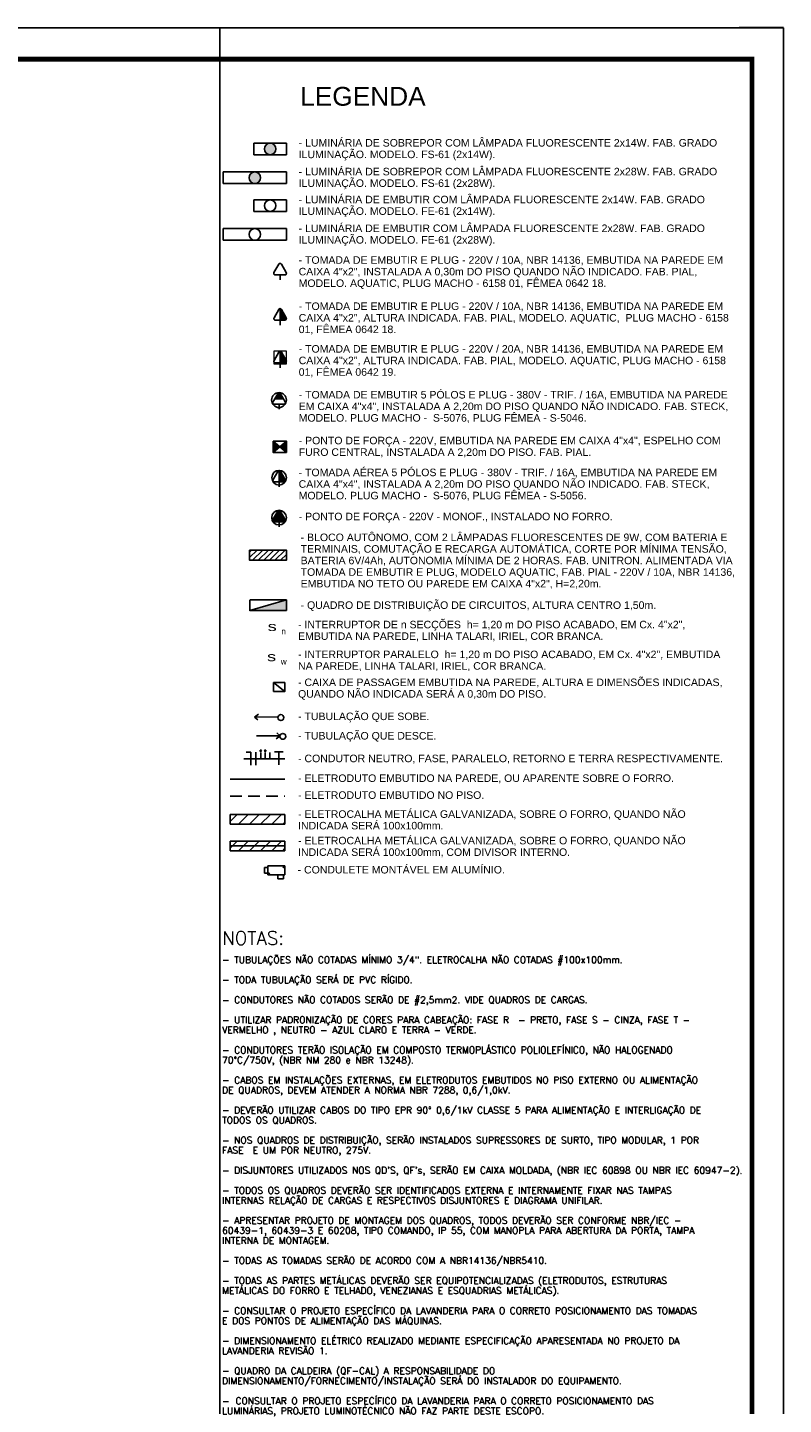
# Model space of a CAD drawing. Extents: x -21.9 to 51.8, y -25 to 17.
# Tile 53 of 53: x 39.7 to 51.8, y -5 to 17. Entities that reach past the tile are written whole.
import ezdxf
from ezdxf.enums import TextEntityAlignment as Align

# ---------------------------------------------------------------- set-up
doc = ezdxf.new("R2010")
doc.units = 0
doc.header["$MEASUREMENT"] = 0
doc.linetypes.add('HIDDEN', pattern=[0.375, 0.25, -0.125])
doc.linetypes.add('HIDDEN2', pattern=[0.1875, 0.125, -0.0625])
for name, color, linetype in [('calha', 150, 'Continuous'), ('CIRCUITOS', 2, 'Continuous'), ('CONDULETES', 4, 'Continuous'), ('ILUMINACAO', 1, 'Continuous'), ('LINHA', 40, 'Continuous'), ('PAREDES', 8, 'Continuous'), ('PRANCHA', 8, 'Continuous'), ('QUADRO_DE_CIRCUITOS', 1, 'Continuous'), ('QUADROS DE CARGA', 7, 'Continuous'), ('TOMADAS_ENERGIA', 1, 'Continuous'), ('TOMADAS_GERAIS', 1, 'Continuous'), ('TUB_ELETRICA', 5, 'Continuous')]:
    doc.layers.add(name, color=color, linetype=linetype)
doc.styles.add('ARIAL', font='arial.ttf')
doc.styles.add('ROMANS', font='romans')
doc.styles.add('TXT', font='txt')

# ---------------------------------------------------------------- blocks, each defined once
blk = doc.blocks.new('1-50 A0 FGR')
at = {"layer": 'PRANCHA'}
for p, q in [((3692.67, 59.449), (3632.52, 59.449)), ((3683.678, 58.949), (3683.678, 59.449)), ((3692.67, 59.454), (3691.963, 59.454)), ((3692.67, 17.449), (3692.67, 59.449))]:
    blk.add_line(p, q, dxfattribs=at)
at = {"layer": 'PRANCHA', "const_width": 0.075}
blk.add_lwpolyline([(3633.77, 58.949), (3633.77, 17.949), (3692.17, 17.949), (3692.17, 58.949), (3633.77, 58.949)], dxfattribs=at)
blk = doc.blocks.new('TE3ALT07')
blk.add_hatch(color=256).paths.add_polyline_path([(-1.13, 2.79), (1.13, 2.79), (0.35, 4.14, 0.624289), (-0.35, 4.14)])
for p, q in [((-1.62, 1.95), (-0.35, 4.14)), ((0.35, 4.14), (1.63, 1.92)), ((-1.3, 1.32), (1.28, 1.32)), ((-1.13, 2.79), (1.13, 2.79)), ((0, 0), (0, 1.32))]:
    blk.add_line(p, q)
blk.add_circle((0, 2.45), 1.98)
for centre, start, end in [((0, 3.97), 26.0479, 153.9521), ((-1.3, 1.71), 143.1332, 270.777), ((1.3, 1.71), 267.1811, 32.5689)]:
    blk.add_arc(centre, 0.393, start, end)
at = {"style": 'ROMANS', "flags": 8}
for tag, p in [('020', (-5.06, 1.95)), ('001', (3.97, 2.02))]:
    blk.add_attdef(tag, text='', height=1.6, dxfattribs=at).set_placement(p, align=Align.MIDDLE_CENTER)
blk = doc.blocks.new('Apwr_temed02')
for p, q in [((-1.62, 1.95), (-0.35, 4.14)), ((0, 1.32), (0, 4.36)), ((0.35, 4.14), (1.63, 1.92)), ((-1.3, 1.32), (1.28, 1.32)), ((0, 0), (0, 1.32))]:
    blk.add_line(p, q)
for centre, start, end in [((0, 3.97), 26.0479, 153.9521), ((-1.3, 1.71), 143.1332, 270.777), ((1.3, 1.71), 267.1811, 32.5689)]:
    blk.add_arc(centre, 0.393, start, end)
at = {"linetype": 'Continuous'}
for points in [[(0, 4.36), (1.63, 1.92), (0.21, 4.3)], [(1.63, 1.92), (0, 4.36), (1.69, 1.72)], [(0, 1.32), (1.69, 1.72), (0, 4.36)], [(0.35, 4.14), (0.21, 4.3), (1.63, 1.92)], [(1.69, 1.72), (0, 1.32), (1.64, 1.52)], [(1.28, 1.32), (1.64, 1.52), (0, 1.32)], [(1.64, 1.52), (1.28, 1.32), (1.49, 1.37)]]:
    blk.add_solid(points, dxfattribs=at)
at = {"style": 'ROMANS', "flags": 8}
for tag, p in [('020', (-4.96, 2.19)), ('001', (3.39, 2.17))]:
    blk.add_attdef(tag, text='', height=1.6, dxfattribs=at).set_placement(p, align=Align.MIDDLE_CENTER)
blk = doc.blocks.new('TEBAI01')
for p, q in [((-1.62, 1.95), (-0.35, 4.14)), ((0.35, 4.14), (1.63, 1.92)), ((-1.3, 1.32), (1.28, 1.32)), ((0, 0), (0, 1.32))]:
    blk.add_line(p, q)
for centre, start, end in [((0, 3.97), 26.0479, 153.9521), ((-1.3, 1.71), 143.1332, 270.777), ((1.3, 1.71), 267.1811, 32.5689)]:
    blk.add_arc(centre, 0.393, start, end)
at = {"style": 'ROMANS', "flags": 8}
for tag, p in [('020', (-5.03, 2.2)), ('001', (3.56, 2.23))]:
    blk.add_attdef(tag, text='', height=1.6, dxfattribs=at).set_placement(p, align=Align.MIDDLE_CENTER)
blk = doc.blocks.new('TE3MED06')
for p, q in [((-1.62, 1.95), (-0.35, 4.14)), ((0, 1.32), (0, 4.36)), ((0.35, 4.14), (1.63, 1.92)), ((-1.3, 1.32), (1.28, 1.32)), ((0, 0), (0, 1.32))]:
    blk.add_line(p, q)
blk.add_circle((-0.01, 2.44), 1.98)
for centre, start, end in [((0, 3.97), 26.0479, 153.9521), ((-1.3, 1.71), 143.1332, 270.777), ((1.3, 1.71), 267.1811, 32.5689)]:
    blk.add_arc(centre, 0.393, start, end)
at = {"linetype": 'Continuous'}
for points in [[(0, 4.36), (1.63, 1.92), (0.21, 4.3)], [(1.63, 1.92), (0, 4.36), (1.69, 1.72)], [(0, 1.32), (1.69, 1.72), (0, 4.36)], [(0.35, 4.14), (0.21, 4.3), (1.63, 1.92)], [(1.69, 1.72), (0, 1.32), (1.64, 1.52)], [(1.28, 1.32), (1.64, 1.52), (0, 1.32)], [(1.64, 1.52), (1.28, 1.32), (1.49, 1.37)]]:
    blk.add_solid(points, dxfattribs=at)
at = {"style": 'ROMANS', "flags": 8}
for tag, p in [('020', (-5.08, 2.06)), ('001', (3.71, 2.06))]:
    blk.add_attdef(tag, text='', height=1.6, dxfattribs=at).set_placement(p, align=Align.MIDDLE_CENTER)
blk = doc.blocks.new('TE3BAI05')
for p, q in [((-1.61, 1.95), (-0.35, 4.14)), ((0.36, 4.14), (1.64, 1.92)), ((-1.29, 1.32), (1.29, 1.32)), ((0, 1.32), (0, 0))]:
    blk.add_line(p, q)
blk.add_circle((-0.01, 2.44), 1.98)
for centre, start, end in [((0.01, 3.97), 26.0479, 153.9521), ((-1.29, 1.71), 143.1332, 270.777), ((1.31, 1.71), 267.1811, 32.5689)]:
    blk.add_arc(centre, 0.393, start, end)
at = {"style": 'ROMANS', "flags": 8}
for tag, p in [('020', (-5.21, 2.11)), ('001', (3.86, 2.07))]:
    blk.add_attdef(tag, text='', height=1.6, dxfattribs=at).set_placement(p, align=Align.MIDDLE_CENTER)
blk = doc.blocks.new('LF4X408')
for p, q in [((-630, 115), (630, 115)), ((-630, -115), (-630, 115)), ((630, 115), (630, -115)), ((630, -115), (-630, -115))]:
    blk.add_line(p, q)
blk.add_circle((0, 0), 115)
at = {"style": 'ROMANS', "flags": 8}
for tag, p in [('009', (591, 199)), ('001', (-624, -200))]:
    blk.add_attdef(tag, text='', height=80, dxfattribs=at).set_placement(p, align=Align.MIDDLE_CENTER)
blk.add_attdef('020', text='', height=80, dxfattribs=at).set_placement((566, -164), align=Align.TOP_LEFT)
blk = doc.blocks.new('LF4X206')
for p, q in [((-325, 115), (325, 115)), ((-325, -115), (-325, 115)), ((325, 115), (325, -115)), ((325, -115), (-325, -115))]:
    blk.add_line(p, q)
blk.add_circle((0, 0), 115)
at = {"style": 'ROMANS', "flags": 8}
for tag, p in [('009', (293, 197)), ('001', (-316, -198))]:
    blk.add_attdef(tag, text='', height=80, dxfattribs=at).set_placement(p, align=Align.MIDDLE_CENTER)
blk.add_attdef('020', text='', height=80, dxfattribs=at).set_placement((261, -155), align=Align.TOP_LEFT)
blk = doc.blocks.new('Apwr_dettud02')
for p, q in [((-5.34, 3.97), (-0.5, 0.54)), ((-0.45, 0.5), (-1.72, 0.5)), ((-0.45, 0.5), (-0.76, 1.61))]:
    blk.add_line(p, q)
blk.add_circle((0, 0), 0.745)
blk = doc.blocks.new('Apwr_dettus03')
for p, q in [((-5.38, 4.01), (-5.07, 2.9)), ((-5.38, 4.01), (-4.11, 4.01)), ((-0.5, 0.54), (-5.34, 3.97))]:
    blk.add_line(p, q)
blk.add_circle((0, 0), 0.745)

msp = doc.modelspace()

# ---------------------------------------------------------------- hatches: boundary and pattern name
at = {"layer": 'ILUMINACAO'}
h = msp.add_hatch(color=256, dxfattribs=at)
edge = h.paths.add_edge_path()
edge.add_line((43.358, 15.145), (43.878, 15.145))
edge = h.paths.add_edge_path()
edge.add_line((43.878, 15.145), (43.878, 14.961))
edge = h.paths.add_edge_path()
edge.add_line((43.878, 14.961), (43.358, 14.961))
edge = h.paths.add_edge_path()
edge.add_line((43.358, 14.961), (43.358, 15.145))
edge = h.paths.add_edge_path()
edge.add_arc((43.618, 15.053), 0.092, 0, 360)
h = msp.add_hatch(color=256, dxfattribs=at)
edge = h.paths.add_edge_path()
edge.add_line((42.87, 14.686), (43.878, 14.686))
edge = h.paths.add_edge_path()
edge.add_line((43.878, 14.686), (43.878, 14.502))
edge = h.paths.add_edge_path()
edge.add_line((43.878, 14.502), (42.87, 14.502))
edge = h.paths.add_edge_path()
edge.add_line((42.87, 14.502), (42.87, 14.686))
edge = h.paths.add_edge_path()
edge.add_arc((43.374, 14.594), 0.092, 0, 360)
h = msp.add_hatch(dxfattribs=at)
h.set_pattern_fill('ANSI31', color=256, scale=0.019945, style=0)
h.set_pattern_definition([(45, (-457.68011, -228.24966), (-0.04477783, 0.04477783), [])])
h.paths.add_polyline_path([(43.878, 8.488), (43.878, 8.651), (43.289, 8.651), (43.289, 8.488)])
at = {"layer": 'TOMADAS_ENERGIA'}
h = msp.add_hatch(color=256, dxfattribs=at)
h.paths.add_polyline_path([(43.878, 10.389), (43.771, 10.299), (43.878, 10.209)])
h.paths.add_polyline_path([(43.771, 10.299), (43.665, 10.389), (43.665, 10.209)])
at = {"layer": 'TOMADAS_ENERGIA', "lineweight": 5}
msp.add_hatch(color=256, dxfattribs=at).paths.add_polyline_path([(43.78, 9.27, 0.624289), (43.738, 9.27), (43.662, 9.139, 0.609132), (43.682, 9.103), (43.836, 9.103, 0.62271), (43.855, 9.14)])
at = {"layer": 'TUB_ELETRICA', "linetype": 'Continuous'}
h = msp.add_hatch(dxfattribs=at)
h.set_pattern_fill('ANSI31', color=150, style=0)
h.set_pattern_definition([(45, (0.8509, 7.26916), (-0.08838835, 0.08838835), [])])
h.paths.add_polyline_path([(43.853, 4.275), (43.853, 4.431), (42.977, 4.431), (42.977, 4.275)])
h = msp.add_hatch(dxfattribs=at)
h.set_pattern_fill('ANSI31', color=150, style=0)
h.set_pattern_definition([(45, (0.8509, 6.8456), (-0.08838835, 0.08838835), [])])
h.paths.add_polyline_path([(43.853, 3.852), (43.853, 4.007), (42.977, 4.007), (42.977, 3.852)])

# ---------------------------------------------------------------- linework, layer by layer
at = {"layer": 'calha'}
for p, q in [((42.977, 4.431), (42.977, 4.275)), ((43.853, 4.431), (43.853, 4.275)), ((42.977, 4.007), (42.977, 3.852)), ((43.853, 4.007), (43.853, 3.852))]:
    msp.add_line(p, q, dxfattribs=at)
at = {"layer": 'CIRCUITOS'}
for p, q in [((43.31, 5.423), (43.233, 5.423)), ((43.31, 5.423), (43.31, 5.22)), ((43.389, 5.423), (43.389, 5.22)), ((43.468, 5.422), (43.468, 5.321)), ((43.54, 5.422), (43.54, 5.321)), ((43.613, 5.422), (43.613, 5.321)), ((43.686, 5.43), (43.823, 5.43)), ((43.757, 5.43), (43.757, 5.224))]:
    msp.add_line(p, q, dxfattribs=at)
at = {"layer": 'CONDULETES'}
for p, q in [((43.583, 3.582), (43.525, 3.582)), ((43.525, 3.582), (43.525, 3.494)), ((43.583, 3.611), (43.853, 3.611)), ((43.583, 3.465), (43.583, 3.611)), ((43.836, 3.584), (43.836, 3.605)), ((43.853, 3.611), (43.853, 3.465)), ((43.525, 3.494), (43.583, 3.494)), ((43.583, 3.465), (43.853, 3.465)), ((43.6, 3.471), (43.6, 3.492)), ((43.741, 3.465), (43.741, 3.406)), ((43.741, 3.406), (43.829, 3.406)), ((43.829, 3.406), (43.829, 3.465))]:
    msp.add_line(p, q, dxfattribs=at)
for centre in [(43.836, 3.594), (43.6, 3.481)]:
    msp.add_circle(centre, 0.0107, dxfattribs=at)
at = {"layer": 'ILUMINACAO'}
msp.add_lwpolyline([(43.289, 8.651), (43.289, 8.488), (43.878, 8.488), (43.878, 8.651)], close=True, dxfattribs=at)
at = {"layer": 'LINHA'}
msp.add_line((43.853, 5.321), (43.199, 5.319), dxfattribs=at)
for centre in [(43.468, 5.448), (43.54, 5.448)]:
    msp.add_circle(centre, 0.0111, dxfattribs=at)
at = {"layer": 'PAREDES'}
msp.add_line((42.816, 16.487), (42.816, -7.778), dxfattribs=at)
at = {"layer": 'QUADROS DE CARGA', "color": 1}
for p, q in [((43.292, 7.857), (43.878, 7.857)), ((43.292, 7.684), (43.878, 7.855)), ((43.292, 7.682), (43.292, 7.853)), ((43.878, 7.855), (43.878, 7.684)), ((43.878, 7.684), (43.292, 7.684))]:
    msp.add_line(p, q, dxfattribs=at)
msp.add_solid([(43.292, 7.684), (43.878, 7.855), (43.878, 7.684)], dxfattribs=at)
at = {"layer": 'TOMADAS_ENERGIA'}
for p, q in [((43.665, 10.209), (43.878, 10.389)), ((43.665, 10.389), (43.878, 10.209)), ((43.671, 6.535), (43.853, 6.396))]:
    msp.add_line(p, q, dxfattribs=at)
at = {"layer": 'TOMADAS_ENERGIA', "lineweight": 5}
msp.add_lwpolyline([(43.878, 11.625), (43.878, 11.824), (43.674, 11.824), (43.674, 11.625)], close=True, dxfattribs=at)
at = {"layer": 'TOMADAS_ENERGIA'}
for points in [[(43.665, 10.389), (43.878, 10.389), (43.878, 10.209), (43.665, 10.209)], [(43.853, 6.535), (43.671, 6.535), (43.671, 6.396), (43.853, 6.396)]]:
    msp.add_lwpolyline(points, close=True, dxfattribs=at)
at = {"layer": 'TUB_ELETRICA'}
msp.add_line((42.977, 4.994), (43.853, 4.994), dxfattribs=at)
at = {"layer": 'TUB_ELETRICA', "linetype": 'HIDDEN2', "ltscale": 1.5}
msp.add_line((42.977, 4.723), (43.853, 4.723), dxfattribs=at)
at = {"layer": 'TUB_ELETRICA', "color": 150, "linetype": 'Continuous'}
for p, q in [((42.977, 4.431), (43.853, 4.431)), ((42.977, 4.275), (43.853, 4.275)), ((42.977, 4.007), (43.853, 4.007)), ((42.977, 3.93), (43.853, 3.93)), ((42.977, 3.852), (43.853, 3.852))]:
    msp.add_line(p, q, dxfattribs=at)

# ---------------------------------------------------------------- block references
msp.add_blockref('1-50 A0 FGR', (-3640.863, -42.463))
at = {"layer": 'ILUMINACAO'}
for name, p, xscale, yscale, zscale in [('LF4X206', (43.618, 15.053), 0.0008000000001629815, 0.0008000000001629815, 0.0008000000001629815), ('LF4X408', (43.374, 14.594), 0.0008000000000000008, 0.0008000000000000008, 0.0008000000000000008), ('LF4X206', (43.618, 14.148), 0.0008000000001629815, 0.0008000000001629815, 0.0008000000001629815), ('LF4X408', (43.374, 13.689), 0.0008000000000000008, 0.0008000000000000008, 0.0008000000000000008)]:
    msp.add_blockref(name, p, dxfattribs=dict(at, xscale=xscale, yscale=yscale, zscale=zscale))
at = {"layer": 'QUADRO_DE_CIRCUITOS'}
for name, p, xscale, yscale, zscale, rotation in [('Apwr_dettus03', (43.789, 5.977), 0.06300000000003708, 0.06300000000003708, 0.06300000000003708, 35.49695122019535), ('Apwr_dettud02', (43.82, 5.677), 0.0629999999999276, 0.0629999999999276, 0.0629999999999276, 35.46282400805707)]:
    msp.add_blockref(name, p, dxfattribs=dict(at, xscale=xscale, yscale=yscale, zscale=zscale, rotation=rotation))
at = {"layer": 'TOMADAS_ENERGIA'}
for name, p, xscale, yscale, zscale in [('TEBAI01', (43.776, 12.964), -0.06000000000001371, 0.06000000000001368, 0.06), ('TE3ALT07', (43.759, 10.898), -0.05999999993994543, 0.05999999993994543, 0.05999999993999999)]:
    msp.add_blockref(name, p, dxfattribs=dict(at, xscale=xscale, yscale=yscale, zscale=zscale))
at = {"layer": 'TOMADAS_ENERGIA', "lineweight": 5}
for name, p, xscale, yscale, zscale in [('Apwr_temed02', (43.776, 12.243), 0.05995222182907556, 0.05995222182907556, 0.05995222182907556), ('Apwr_temed02', (43.776, 11.562), 0.05995222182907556, 0.05995222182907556, 0.05995222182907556), ('TE3BAI05', (43.759, 9.024), -0.05942814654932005, 0.05942814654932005, 0.05942814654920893)]:
    msp.add_blockref(name, p, dxfattribs=dict(at, xscale=xscale, yscale=yscale, zscale=zscale))
at = {"layer": 'TOMADAS_GERAIS', "xscale": 0.05925294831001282, "yscale": 0.05925294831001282, "zscale": 0.05925294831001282}
msp.add_blockref('TE3MED06', (43.761, 9.661), dxfattribs=at)

# ---------------------------------------------------------------- texts
at = {"layer": 'CIRCUITOS', "color": 7, "insert": (42.851, 2.565), "char_height": 0.053333, "width": 8.3544, "attachment_point": 1, "line_spacing_factor": 0.9, "style": 'ROMANS'}
msp.add_mtext('{\\H4x;NOTAS:\\P}\\P{\\H2x;- TUBULAÇÕES NÃO COTADAS MÍNIMO 3/4". ELETROCALHA NÃO COTADAS #100x100mm.\\P\\P- TODA TUBULAÇÃO SERÁ DE PVC RÍGIDO. \\P\\P- CONDUTORES NÃO COTADOS SERÃO DE #2,5mm2. VIDE QUADROS DE CARGAS.\\P\\P- UTILIZAR PADRONIZAÇÃO DE CORES PARA CABEAÇÃO: FASE R  - PRETO, FASE S - CINZA, FASE T - VERMELHO , NEUTRO - AZUL CLARO E TERRA - VERDE.\\P\\P- CONDUTORES TERÃO ISOLAÇÃO EM COMPOSTO TERMOPLÁSTICO POLIOLEFÍNICO, NÃO HALOGENADO 70°C/750V, (NBR NM 280 e NBR 13248).\\P\\P- CABOS EM INSTALAÇÕES EXTERNAS, EM ELETRODUTOS EMBUTIDOS NO PISO EXTERNO OU ALIMENTAÇÃO DE QUADROS, DEVEM ATENDER A NORMA NBR 7288, 0,6/1,0kV.\\P\\P- DEVERÃO UTILIZAR CABOS DO TIPO EPR 90%%D 0,6/1kV CLASSE 5 PARA ALIMENTAÇÃO E INTERLIGAÇÃO DE TODOS OS QUADROS.\\P\\P- NOS QUADROS DE DISTRIBUIÇÃO, SERÃO INSTALADOS SUPRESSORES DE SURTO, TIPO MODULAR, 1 POR FASE  E UM POR NEUTRO, 275V.\\P\\P- DISJUNTORES UTILIZADOS NOS QD\'S, QF\'s, SERÃO EM CAIXA MOLDADA, (NBR IEC 60898 OU NBR IEC 60947-2).\\P\\P- TODOS OS QUADROS DEVERÃO SER IDENTIFICADOS EXTERNA E INTERNAMENTE FIXAR NAS TAMPAS INTERNAS RELAÇÃO DE CARGAS E RESPECTIVOS DISJUNTORES E DIAGRAMA UNIFILAR.\\P\\P- APRESENTAR PROJETO DE MONTAGEM DOS QUADROS, TODOS DEVERÃO SER CONFORME NBR/IEC - 60439-1, 60439-3 E 60208, TIPO COMANDO, IP 55, COM MANOPLA PARA ABERTURA DA PORTA, TAMPA INTERNA DE MONTAGEM. \\P\\P- TODAS AS TOMADAS SERÃO DE ACORDO COM A NBR14136/NBR5410. \\P\\P- TODAS AS PARTES METÁLICAS DEVERÃO SER EQUIPOTENCIALIZADAS (ELETRODUTOS, ESTRUTURAS METÁLICAS DO FORRO E TELHADO, VENEZIANAS E ESQUADRIAS METÁLICAS).\\P\\P- CONSULTAR O PROJETO ESPECÍFICO DA LAVANDERIA PARA O CORRETO POSICIONAMENTO DAS TOMADAS E DOS PONTOS DE ALIMENTAÇÃO DAS MÁQUINAS.\\P\\P- DIMENSIONAMENTO ELÉTRICO REALIZADO MEDIANTE ESPECIFICAÇÃO APARESENTADA NO PROJETO DA LAVANDERIA REVISÃO 1.\\P\\P- QUADRO DA CALDEIRA (QF-CAL) A RESPONSABILIDADE DO DIMENSIONAMENTO/FORNECIMENTO/INSTALAÇÃO SERÁ DO INSTALADOR DO EQUIPAMENTO.\\P\\P-^ICONSULTAR O PROJETO ESPECÍFICO DA LAVANDERIA PARA O CORRETO POSICIONAMENTO DAS LUMINÁRIAS, PROJETO LUMINOTÉCNICO NÃO FAZ PARTE DESTE ESCOPO.}', dxfattribs=at)
at = {"layer": 'QUADROS DE CARGA', "color": 1, "style": 'TXT', "width": 1.5}
for p in [(43.577, 7.359), (43.567, 6.877)]:
    msp.add_text('s', height=0.146, dxfattribs=at).set_placement(p)
at = {"layer": 'QUADROS DE CARGA', "color": 1, "linetype": 'HIDDEN', "style": 'TXT'}
for s, p in [('n', (43.796, 7.305)), ('w', (43.787, 6.823))]:
    msp.add_text(s, height=0.0977, dxfattribs=at).set_placement(p)
at = {"layer": 'QUADROS DE CARGA', "color": 7, "lineweight": 5, "style": 'ARIAL'}
msp.add_text('- CONDULETE MONTÁVEL EM ALUMÍNIO.', height=0.12, dxfattribs=at).set_placement((44.056, 3.489))
at = {"layer": 'QUADROS DE CARGA', "color": 7, "lineweight": 5, "width": 6.9459, "attachment_point": 1, "line_spacing_factor": 0.923077, "style": 'ARIAL'}
for s, insert, char_height in [('LEGENDA', (44.096, 16.043), 0.3), ('- LUMINÁRIA DE SOBREPOR COM LÂMPADA FLUORESCENTE 2x14W. FAB. GRADO ILUMINAÇÃO. MODELO. FS-61 (2x14W).', (44.072, 15.211), 0.12), ('- LUMINÁRIA DE SOBREPOR COM LÂMPADA FLUORESCENTE 2x28W. FAB. GRADO ILUMINAÇÃO. MODELO. FS-61 (2x28W).', (44.072, 14.752), 0.12), ('- LUMINÁRIA DE EMBUTIR COM LÂMPADA FLUORESCENTE 2x14W. FAB. GRADO ILUMINAÇÃO. MODELO. FE-61 (2x14W).', (44.072, 14.306), 0.12), ('- LUMINÁRIA DE EMBUTIR COM LÂMPADA FLUORESCENTE 2x28W. FAB. GRADO ILUMINAÇÃO. MODELO. FE-61 (2x28W).', (44.072, 13.847), 0.12), ('{\\fArial|b0|i0|c161|p34;- TOMADA DE EMBUTIR E PLUG - 220V / 10A,\\C256; NBR 14136, EMBUTIDA NA PAREDE EM CAIXA 4"x2", INSTALADA A 0,30m DO PISO QUANDO NÃO INDICADO. FAB. PIAL, MODELO. AQUATIC, PLUG MACHO - 6158 01, FÊMEA 0642 18.}', (44.072, 13.34), 0.12), ('- TOMADA DE EMBUTIR E PLUG - 220V / 10A,{\\C256; NBR 14136, EMBUTIDA NA PAREDE EM CAIXA 4"x2", ALTURA INDICADA. FAB. PIAL, MODELO. AQUATIC,  PLUG MACHO - 6158 01, FÊMEA 0642 18.}', (44.073, 12.603), 0.12), ('{\\fArial|b0|i0|c161|p34;- TOMADA DE EMBUTIR E PLUG - 220V / 20A,\\C256; NBR 14136, EMBUTIDA NA PAREDE EM CAIXA 4"x2", ALTURA INDICADA. FAB. PIAL, MODELO. AQUATIC, PLUG MACHO - 6158 01, FÊMEA 0642 19.}', (44.073, 11.922), 0.12), ('- {\\C256;TOMADA DE EMBUTIR 5 PÓLOS E PLUG - 380V - TRIF. / 16A, EMBUTIDA NA PAREDE EM CAIXA 4"x4", INSTALADA A 2,20m DO PISO QUANDO NÃO INDICADO. FAB. STECK, MODELO. PLUG MACHO -  S-5076, PLUG FÊMEA - S-5046.}', (44.073, 11.19), 0.12), ('- {\\C256;PONTO DE FORÇA - 220V, EMBUTIDA NA PAREDE EM CAIXA 4"x4", ESPELHO COM FURO CENTRAL, INSTALADA A 2,20m DO PISO. FAB. PIAL.}', (44.073, 10.459), 0.12), ('- {\\C256;TOMADA AÉREA 5 PÓLOS E PLUG - 380V - TRIF. / 16A, EMBUTIDA NA PAREDE EM CAIXA 4"x4", INSTALADA A 2,20m DO PISO QUANDO NÃO INDICADO. FAB. STECK, MODELO. PLUG MACHO -  S-5076, PLUG FÊMEA - S-5056.}', (44.072, 9.95), 0.12), ('- PONTO DE FORÇA {\\C256;- 220V - MONOF., INSTALADO NO FORRO.}', (44.073, 9.247), 0.12), ('{\\fArial|b0|i0|c161|p34;- BLOCO AUTÔNOMO, COM 2 LÂMP}ADAS{\\fArial|b0|i0|c161|p34; FLUORESCENTE}S{\\fArial|b0|i0|c161|p34; DE 9W, C}OM{\\fArial|b0|i0|c161|p34; BATERIA E TERMINAIS, COMUTAÇÃO E RECARGA AUTOMÁTICA\\fArial|b0|i0|c162|p34;,\\fArial|b0|i0|c161|p34; CORTE POR MÍNIMA TENSÃO, BATERIA 6V/4Ah\\fArial|b0|i0|c162|p34;, \\fArial|b0|i0|c161|p34;AUTONOMIA MÍNIMA DE 2 HORAS.\\fArial|b0|i0|c162|p34; FAB. \\fArial|b0|i0|c161|p34;UNITRON\\fArial|b0|i0|c162|p34;.\\fArial|b0|i0|c161|p34; \\fArial|b0|i0|c162|p34;ALIMENTADA VIA \\fArial|b0|i0|c161|p34;TOMADA DE EMBUTIR E PLUG\\fArial|b0|i0|c162|p34;, MODELO AQUATIC, FAB. PIAL\\fArial|b0|i0|c161|p34; - 220V / 10A,\\C256; NBR 14136, EMBUTIDA N\\fArial|b0|i0|c0|p34;O TETO OU\\fArial|b0|i0|c161|p34; PAREDE EM CAIXA 4"x2"\\C7;,\\fArial|b0|i0|c162|p34; \\fArial|b0|i0|c161|p34;H=2,2\\fArial|b0|i0|c162|p34;0\\fArial|b0|i0|c161|p34;m\\fArial|b0|i0|c0|p34;\\C256;.}', (44.104, 8.914), 0.12), ('- QUADRO DE DISTRIBUIÇÃO DE CIRCUITOS, ALTURA CENTRO 1,50m.', (44.104, 7.832), 0.12), ('- INTERRUPTOR DE n SECÇÕES  h= 1,20 m DO PISO ACABADO, EM Cx. 4"x2", EMBUTIDA NA PAREDE, LINHA TALARI, IRIEL, COR BRANCA.', (44.063, 7.522), 0.12), ('- INTERRUPTOR PARALELO  h= 1,20 m DO PISO ACABADO, EM Cx. 4"x2", EMBUTIDA NA PAREDE, LINHA TALARI, IRIEL, COR BRANCA.', (44.063, 7.046), 0.12), ('- CAIXA DE PASSAGEM EMBUTIDA NA PAREDE, ALTURA E DIMENSÕES INDICADAS, QUANDO NÃO INDICADA SERÁ A 0,30m DO PISO.', (44.063, 6.6), 0.12), ('{\\fArial|b0|i0|c0|p34;- TUBULAÇÃO QUE SOBE.}', (44.063, 6.057), 0.12), ('{\\fArial|b0|i0|c0|p34;- TUBULAÇÃO QUE DESCE.}', (44.063, 5.747), 0.12), ('{\\fArial|b0|i0|c0|p34;- CONDUTOR NEUTRO, FASE, PARALELO, RETORNO E TERRA RESPECTIVAMENTE.}', (44.063, 5.385), 0.12), ('{\\fArial|b0|i0|c0|p34;- ELETRODUTO EMBUTIDO NA PAREDE, OU APARENTE SOBRE O FORRO.}', (44.063, 5.07), 0.12), ('{\\fArial|b0|i0|c0|p34;- ELETRODUTO EMBUTIDO NO PISO.}', (44.063, 4.8), 0.12), ('- ELETROCALHA METÁLICA GALVANIZADA, SOBRE O FORRO, QUANDO NÃO INDICADA SERÁ 100x100mm.', (44.063, 4.497), 0.12), ('- ELETROCALHA METÁLICA GALVANIZADA, SOBRE O FORRO, QUANDO NÃO INDICADA SERÁ 100x100mm, COM DIVISOR INTERNO.', (44.063, 4.074), 0.12)]:
    msp.add_mtext(s, dxfattribs=dict(at, insert=insert, char_height=char_height))

doc.saveas('drawing.dxf')
